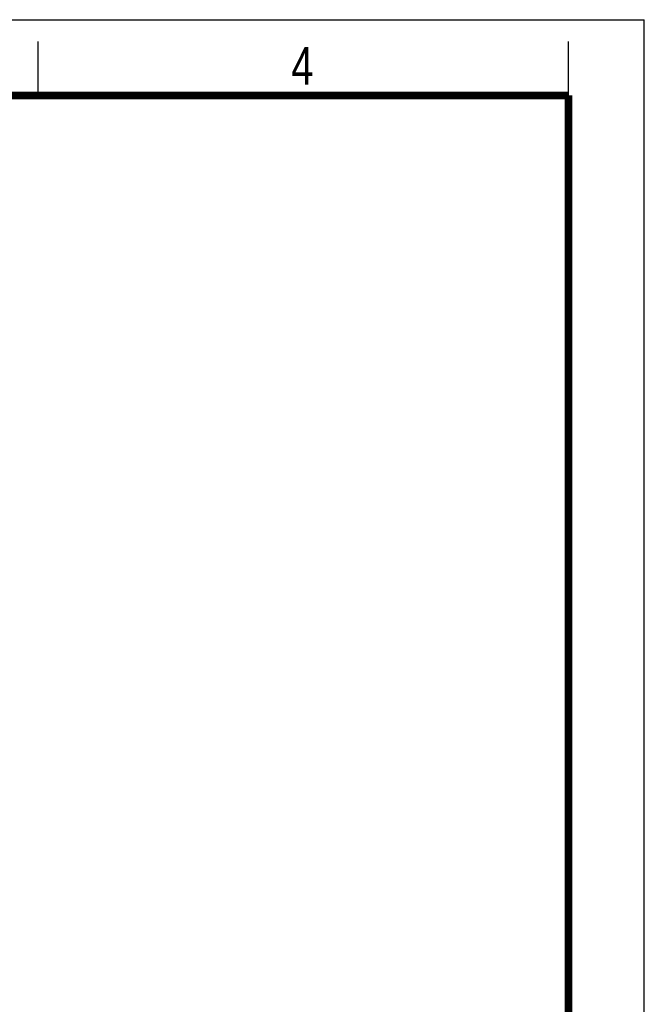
# Model space of a CAD drawing. Header units: millimetres. Extents: x 0 to 210, y 0 to 297.
# Tile 30 of 30: x 152 to 210, y 206 to 297. Entities that reach past the tile are written whole.
import ezdxf

# ---------------------------------------------------------------- set-up
doc = ezdxf.new("R2010")
doc.units = ezdxf.units.MM
doc.header["$LTSCALE"] = 19.36
doc.layers.get('0').update_dxf_attribs({"linetype": 'CONTINUOUS'})
doc.styles.add('TEXTSTYLE_2', font='txt', dxfattribs={"width": 0.75})

msp = doc.modelspace()

# ---------------------------------------------------------------- linework, layer by layer
at = {"color": 2, "linetype": 'CONTINUOUS'}
for p, q in [((0, 297), (210, 297)), ((210, 0), (210, 297)), ((154, 290), (154, 295)), ((203, 290), (203, 295))]:
    msp.add_line(p, q, dxfattribs=at)
at = {"color": 7, "linetype": 'CONTINUOUS', "const_width": 0.7}
for points in [[(7, 290), (203, 290)], [(203, 7), (203, 290)]]:
    msp.add_lwpolyline(points, dxfattribs=at)

# ---------------------------------------------------------------- texts
at = {"color": 5, "linetype": 'CONTINUOUS', "style": 'TEXTSTYLE_2', "width": 0.785714}
msp.add_text('4', height=3.5, dxfattribs=at).set_placement((177.38314, 290.99105))

doc.saveas('drawing.dxf')
